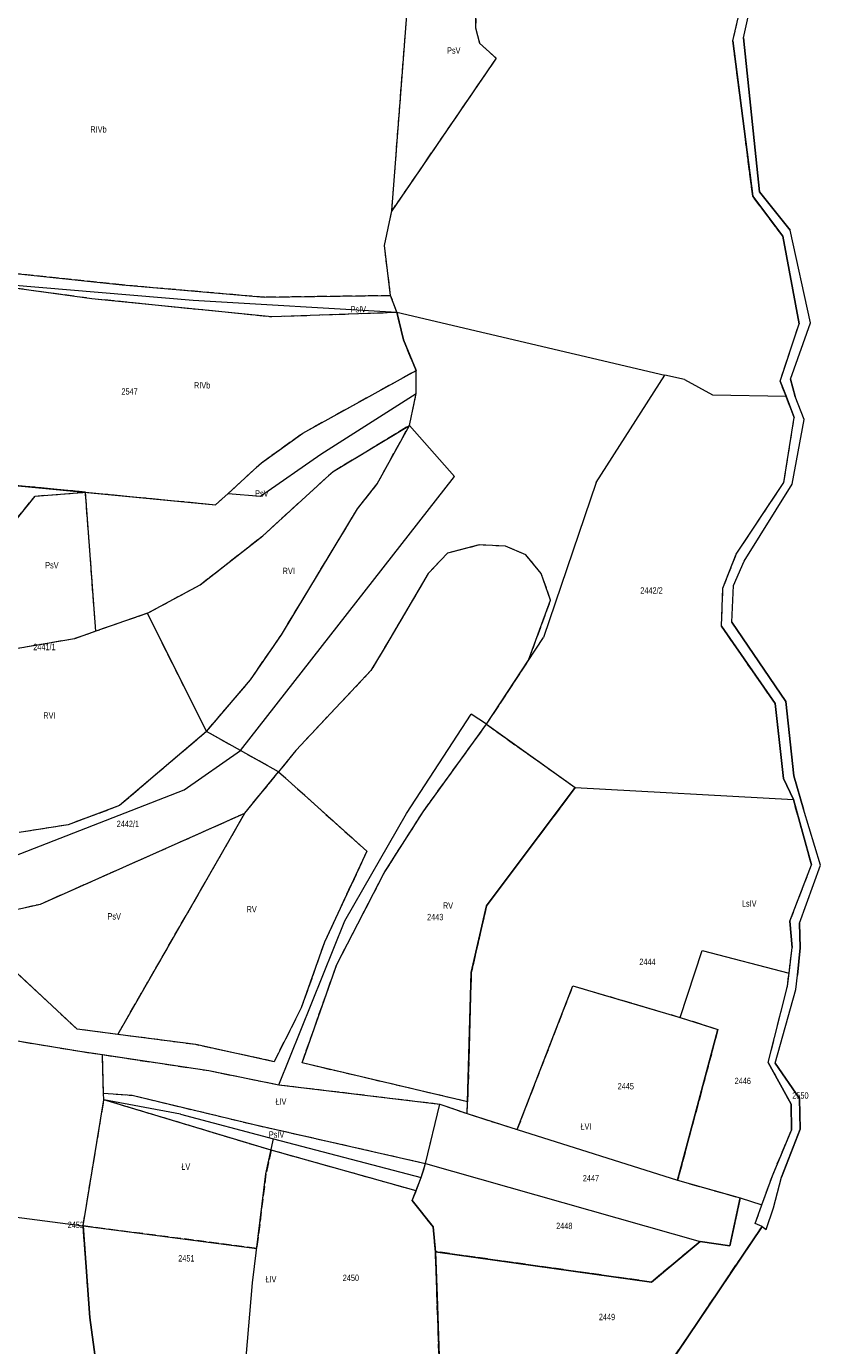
# Model space of a CAD drawing. Header units: metres. Extents: x 7496145 to 7500200, y 5498500 to 5502080.
# Tile 150 of 202: x 7499353 to 7499540, y 5498852 to 5499162. Entities that reach past the tile are written whole.
import ezdxf
from ezdxf.enums import TextEntityAlignment as Align

# ---------------------------------------------------------------- set-up
doc = ezdxf.new("R2010")
doc.units = ezdxf.units.M
doc.header["$MEASUREMENT"] = 0
for name, pattern in [('2.25_0.75', [3, 2.25, -0.75]), ('219-1000', [0]), ('egug-1000', [0])]:
    doc.linetypes.add(name, pattern=pattern)
for name, color, linetype in [('209-oznaczenie konturu klasyfikacyjnego', 7, 'CONTINUOUS'), ('211-numer działki ewidencyjnej', 7, 'CONTINUOUS'), ('217-kontur klasyfikacyjny', 7, 'CONTINUOUS'), ('218-kontur użytku gruntowego', 7, 'CONTINUOUS'), ('219-działka ewidencyjna', 7, 'CONTINUOUS')]:
    doc.layers.add(name, color=color, linetype=linetype)
doc.styles.get("Standard").update_dxf_attribs({"font": 'Working1250', "width": 0.75})

msp = doc.modelspace()

# ---------------------------------------------------------------- linework, layer by layer
at = {"layer": '217-kontur klasyfikacyjny', "color": 3, "linetype": '2.25_0.75', "lineweight": 18, "flags": 128}
for points in [[(7499519.26, 5499158.6), (7499524.74, 5499182.26)], [(7499438.99, 5499118.66), (7499443.02, 5499170.89)], [(7499458.79, 5499166.8), (7499458.72, 5499161.69)], [(7499458.72, 5499161.69), (7499459.61, 5499158.1)], [(7499459.61, 5499158.1), (7499463.55, 5499154.52)], [(7499523.93, 5499122.05), (7499519.26, 5499158.6)], [(7499463.55, 5499154.52), (7499438.99, 5499118.66)], [(7499531.04, 5499112.65), (7499523.93, 5499122.05)], [(7499437.25, 5499110.51), (7499438.99, 5499118.66)], [(7499534.87, 5499092.07), (7499531.04, 5499112.65)], [(7499438.71, 5499098.71), (7499437.25, 5499110.51)], [(7499375.52, 5499101.2), (7499340.04, 5499104.98)], [(7499338.18, 5499102.19), (7499368.43, 5499098.05)], [(7499409.04, 5499098.3), (7499375.52, 5499101.2)], [(7499438.71, 5499098.71), (7499409.04, 5499098.3)], [(7499440.21, 5499094.79), (7499438.71, 5499098.71)], [(7499368.43, 5499098.05), (7499410.77, 5499093.75)], [(7499410.77, 5499093.75), (7499440.21, 5499094.79)], [(7499441.73, 5499088.3), (7499440.21, 5499094.79)], [(7499530.36, 5499078.61), (7499534.87, 5499092.07)], [(7499444.73, 5499081.09), (7499441.73, 5499088.3)], [(7499418.05, 5499066.37), (7499444.73, 5499081.09)], [(7499444.73, 5499075.68), (7499444.73, 5499081.09)], [(7499531.76, 5499075.02), (7499530.36, 5499078.61)], [(7499443.13, 5499068.19), (7499444.73, 5499075.68)], [(7499533.7, 5499070.05), (7499531.76, 5499075.02)], [(7499425.17, 5499057.32), (7499443.13, 5499068.19)], [(7499435.53, 5499054.4), (7499443.13, 5499068.19)], [(7499531.25, 5499054.78), (7499533.7, 5499070.05)], [(7499408.33, 5499059.4), (7499418.05, 5499066.37)], [(7499400.48, 5499052.13), (7499408.33, 5499059.4)], [(7499408.62, 5499042.21), (7499425.17, 5499057.32)], [(7499366.92, 5499052.47), (7499347.03, 5499054.38)], [(7499355.07, 5499051.56), (7499366.92, 5499052.47)], [(7499366.92, 5499052.47), (7499397.55, 5499049.53)], [(7499369.35, 5499019.76), (7499366.92, 5499052.47)], [(7499397.55, 5499049.53), (7499400.48, 5499052.13)], [(7499430.95, 5499048.58), (7499435.53, 5499054.4)], [(7499520.03, 5499037.86), (7499531.25, 5499054.78)], [(7499346.73, 5499041.17), (7499355.07, 5499051.56)], [(7499413.02, 5499018.93), (7499430.95, 5499048.58)], [(7499393.9, 5499030.68), (7499408.62, 5499042.21)], [(7499459.59, 5499040.05), (7499452.08, 5499038.12)], [(7499465.73, 5499039.78), (7499459.59, 5499040.05)], [(7499470.56, 5499037.71), (7499465.73, 5499039.78)], [(7499452.08, 5499038.12), (7499447.59, 5499033.36)], [(7499474.15, 5499033.36), (7499470.56, 5499037.71)], [(7499516.89, 5499029.89), (7499520.03, 5499037.86)], [(7499447.59, 5499033.36), (7499437.2, 5499015.71)], [(7499476.37, 5499027.04), (7499474.15, 5499033.36)], [(7499381.5, 5499023.99), (7499393.9, 5499030.68)], [(7499471.19, 5499012.95), (7499476.37, 5499027.04)], [(7499516.6, 5499020.93), (7499516.89, 5499029.89)], [(7499381.5, 5499023.99), (7499369.35, 5499019.76)], [(7499395.38, 5498996.18), (7499381.5, 5499023.99)], [(7499529.21, 5499002.73), (7499516.6, 5499020.93)], [(7499364.32, 5499018), (7499344.53, 5499014.6)], [(7499369.35, 5499019.76), (7499364.32, 5499018)], [(7499405.72, 5499008.3), (7499413.02, 5499018.93)], [(7499437.2, 5499015.71), (7499434.1, 5499010.54)], [(7499461.26, 5498997.87), (7499471.19, 5499012.95)], [(7499395.38, 5498996.18), (7499405.72, 5499008.3)], [(7499434.1, 5499010.54), (7499416.4, 5498991.72)], [(7499531.19, 5498985.12), (7499529.21, 5499002.73)], [(7499395.38, 5498996.18), (7499374.96, 5498978.76)], [(7499403.43, 5498991.68), (7499395.38, 5498996.18)], [(7499446.35, 5498977.29), (7499461.26, 5498997.87)], [(7499461.26, 5498997.87), (7499482.18, 5498982.98)], [(7499412.37, 5498986.7), (7499403.43, 5498991.68)], [(7499416.4, 5498991.72), (7499412.37, 5498986.7)], [(7499404.43, 5498976.97), (7499412.37, 5498986.7)], [(7499412.37, 5498986.7), (7499433.12, 5498968.01)], [(7499533.49, 5498980.18), (7499531.19, 5498985.12)], [(7499482.18, 5498982.98), (7499461.29, 5498955.22)], [(7499374.96, 5498978.76), (7499362.88, 5498974.25)], [(7499437.24, 5498962.95), (7499446.35, 5498977.29)], [(7499537.76, 5498964.85), (7499533.49, 5498980.18)], [(7499362.88, 5498974.25), (7499351.34, 5498972.41)], [(7499356.34, 5498955.6), (7499404.43, 5498976.97)], [(7499374.53, 5498924.94), (7499404.43, 5498976.97)], [(7499433.12, 5498968.01), (7499423.15, 5498946.61)], [(7499426.04, 5498941.4), (7499437.24, 5498962.95)], [(7499532.69, 5498951.59), (7499537.76, 5498964.85)], [(7499337.78, 5498951.51), (7499356.34, 5498955.6)], [(7499461.29, 5498955.22), (7499457.71, 5498939.5)], [(7499364.94, 5498926.16), (7499337.78, 5498951.51)], [(7499533.22, 5498945.35), (7499532.69, 5498951.59)], [(7499423.15, 5498946.61), (7499417.7, 5498931.16)], [(7499532.47, 5498939.36), (7499533.22, 5498945.35)], [(7499417.88, 5498918.24), (7499426.04, 5498941.4)], [(7499457.71, 5498939.5), (7499456.82, 5498909.1)], [(7499532.08, 5498936.3), (7499532.47, 5498939.36)], [(7499468.51, 5498902.55), (7499481.63, 5498936.37)], [(7499481.63, 5498936.37), (7499506.88, 5498928.93)], [(7499527.59, 5498918.35), (7499532.08, 5498936.3)], [(7499417.7, 5498931.16), (7499411.29, 5498918.53)], [(7499316.67, 5498929.11), (7499365.62, 5498920.97)], [(7499506.88, 5498928.93), (7499515.74, 5498926.12)], [(7499374.53, 5498924.94), (7499364.94, 5498926.16)], [(7499392.87, 5498922.55), (7499374.53, 5498924.94)], [(7499515.74, 5498926.12), (7499506.25, 5498890.63)], [(7499411.29, 5498918.53), (7499392.87, 5498922.55)], [(7499365.62, 5498920.97), (7499370.92, 5498920.18)], [(7499370.92, 5498920.18), (7499395.91, 5498916.43)], [(7499371.19, 5498911.12), (7499370.92, 5498920.18)], [(7499532.98, 5498908.51), (7499527.59, 5498918.35)], [(7499395.91, 5498916.43), (7499412.41, 5498913.11)], [(7499456.82, 5498909.1), (7499417.88, 5498918.24)], [(7499412.41, 5498913.11), (7499450.31, 5498908.56)], [(7499366.35, 5498879.9), (7499371.28, 5498909.56)], [(7499371.28, 5498909.56), (7499371.19, 5498911.12)], [(7499371.19, 5498911.12), (7499377.89, 5498910.64)], [(7499410.58, 5498897.72), (7499371.28, 5498909.56)], [(7499377.89, 5498910.64), (7499406.65, 5498903.74)], [(7499456.74, 5498906.31), (7499456.82, 5498909.1)], [(7499446.94, 5498894.6), (7499450.31, 5498908.56)], [(7499450.31, 5498908.56), (7499456.74, 5498906.31)], [(7499456.74, 5498906.31), (7499468.51, 5498902.55)], [(7499533.07, 5498902.45), (7499532.98, 5498908.51)], [(7499406.65, 5498903.74), (7499446.94, 5498894.6)], [(7499528.55, 5498891.7), (7499533.07, 5498902.45)], [(7499410.58, 5498897.72), (7499409.39, 5498892.17)], [(7499444.72, 5498888.16), (7499410.58, 5498897.72)], [(7499445.93, 5498891.26), (7499446.94, 5498894.6)], [(7499409.39, 5498892.17), (7499407.22, 5498874.62)], [(7499444.72, 5498888.16), (7499445.93, 5498891.26)], [(7499506.25, 5498890.63), (7499520.96, 5498886.47)], [(7499526.06, 5498884.83), (7499528.55, 5498891.7)], [(7499443.82, 5498885.85), (7499444.72, 5498888.16)], [(7499448.75, 5498879.66), (7499443.82, 5498885.85)], [(7499520.96, 5498886.47), (7499518.51, 5498875.19)], [(7499524.53, 5498880.48), (7499526.06, 5498884.83)], [(7499367.98, 5498858.33), (7499366.35, 5498879.9)], [(7499407.22, 5498874.62), (7499366.35, 5498879.9)], [(7499449.28, 5498873.84), (7499448.75, 5498879.66)], [(7499493.58, 5498831.46), (7499526.15, 5498879.8)], [(7499526.15, 5498879.8), (7499524.53, 5498880.48)], [(7499511.52, 5498876.22), (7499500.11, 5498866.7)], [(7499518.51, 5498875.19), (7499511.52, 5498876.22)], [(7499450.19, 5498846.96), (7499449.28, 5498873.84)], [(7499500.11, 5498866.7), (7499449.28, 5498873.84)], [(7499370.36, 5498840.39), (7499367.98, 5498858.33)]]:
    msp.add_lwpolyline(points, dxfattribs=at)
at = {"layer": '218-kontur użytku gruntowego', "color": 3, "linetype": 'egug-1000', "lineweight": 18, "flags": 128}
for points in [[(7499519.26, 5499158.6), (7499524.74, 5499182.26)], [(7499521.78, 5499159.36), (7499526.75, 5499182.07)], [(7499438.99, 5499118.66), (7499443.02, 5499170.89)], [(7499458.79, 5499166.8), (7499458.72, 5499161.69)], [(7499458.72, 5499161.69), (7499459.61, 5499158.1)], [(7499459.61, 5499158.1), (7499463.55, 5499154.52)], [(7499523.93, 5499122.05), (7499519.26, 5499158.6)], [(7499525.5, 5499123.13), (7499521.78, 5499159.36)], [(7499463.55, 5499154.52), (7499438.99, 5499118.66)], [(7499532.71, 5499114.1), (7499525.5, 5499123.13)], [(7499531.04, 5499112.65), (7499523.93, 5499122.05)], [(7499437.25, 5499110.51), (7499438.99, 5499118.66)], [(7499537.53, 5499092.26), (7499532.71, 5499114.1)], [(7499534.87, 5499092.07), (7499531.04, 5499112.65)], [(7499438.71, 5499098.71), (7499437.25, 5499110.51)], [(7499340.04, 5499104.98), (7499375.52, 5499101.2)], [(7499338.18, 5499102.19), (7499368.43, 5499098.05)], [(7499375.52, 5499101.2), (7499409.04, 5499098.3)], [(7499409.04, 5499098.3), (7499438.71, 5499098.71)], [(7499440.21, 5499094.79), (7499438.71, 5499098.71)], [(7499368.43, 5499098.05), (7499410.77, 5499093.75)], [(7499410.77, 5499093.75), (7499440.21, 5499094.79)], [(7499441.73, 5499088.3), (7499440.21, 5499094.79)], [(7499530.36, 5499078.61), (7499534.87, 5499092.07)], [(7499532.81, 5499079.07), (7499537.53, 5499092.26)], [(7499444.73, 5499081.09), (7499441.73, 5499088.3)], [(7499418.05, 5499066.37), (7499444.73, 5499081.09)], [(7499444.73, 5499075.68), (7499444.73, 5499081.09)], [(7499531.76, 5499075.02), (7499530.36, 5499078.61)], [(7499533.93, 5499074.98), (7499532.81, 5499079.07)], [(7499443.13, 5499068.19), (7499444.73, 5499075.68)], [(7499533.7, 5499070.05), (7499531.76, 5499075.02)], [(7499536.02, 5499069.56), (7499533.93, 5499074.98)], [(7499425.17, 5499057.32), (7499443.13, 5499068.19)], [(7499435.53, 5499054.4), (7499443.13, 5499068.19)], [(7499531.25, 5499054.78), (7499533.7, 5499070.05)], [(7499533.2, 5499054.37), (7499536.02, 5499069.56)], [(7499408.33, 5499059.4), (7499418.05, 5499066.37)], [(7499400.48, 5499052.13), (7499408.33, 5499059.4)], [(7499408.62, 5499042.21), (7499425.17, 5499057.32)], [(7499366.92, 5499052.47), (7499347.03, 5499054.38)], [(7499355.07, 5499051.56), (7499366.92, 5499052.47)], [(7499366.92, 5499052.47), (7499397.55, 5499049.53)], [(7499369.35, 5499019.76), (7499366.92, 5499052.47)], [(7499397.55, 5499049.53), (7499400.48, 5499052.13)], [(7499430.95, 5499048.58), (7499435.53, 5499054.4)], [(7499520.03, 5499037.86), (7499531.25, 5499054.78)], [(7499521.92, 5499036.22), (7499533.2, 5499054.37)], [(7499346.73, 5499041.17), (7499355.07, 5499051.56)], [(7499413.02, 5499018.93), (7499430.95, 5499048.58)], [(7499393.9, 5499030.68), (7499408.62, 5499042.21)], [(7499459.59, 5499040.05), (7499452.08, 5499038.12)], [(7499465.73, 5499039.78), (7499459.59, 5499040.05)], [(7499470.56, 5499037.71), (7499465.73, 5499039.78)], [(7499452.08, 5499038.12), (7499447.59, 5499033.36)], [(7499474.15, 5499033.36), (7499470.56, 5499037.71)], [(7499516.89, 5499029.89), (7499520.03, 5499037.86)], [(7499519.42, 5499030.56), (7499521.92, 5499036.22)], [(7499447.59, 5499033.36), (7499437.2, 5499015.71)], [(7499476.37, 5499027.04), (7499474.15, 5499033.36)], [(7499381.5, 5499023.99), (7499393.9, 5499030.68)], [(7499518.97, 5499021.86), (7499519.42, 5499030.56)], [(7499471.19, 5499012.95), (7499476.37, 5499027.04)], [(7499516.6, 5499020.93), (7499516.89, 5499029.89)], [(7499381.5, 5499023.99), (7499369.35, 5499019.76)], [(7499395.38, 5498996.18), (7499381.5, 5499023.99)], [(7499529.21, 5499002.73), (7499516.6, 5499020.93)], [(7499531.73, 5499003.27), (7499518.97, 5499021.86)], [(7499364.32, 5499018), (7499344.53, 5499014.6)], [(7499369.35, 5499019.76), (7499364.32, 5499018)], [(7499405.72, 5499008.3), (7499413.02, 5499018.93)], [(7499437.2, 5499015.71), (7499434.1, 5499010.54)], [(7499461.26, 5498997.87), (7499471.19, 5499012.95)], [(7499395.38, 5498996.18), (7499405.72, 5499008.3)], [(7499434.1, 5499010.54), (7499416.4, 5498991.72)], [(7499531.19, 5498985.12), (7499529.21, 5499002.73)], [(7499533.62, 5498985.72), (7499531.73, 5499003.27)], [(7499395.38, 5498996.18), (7499374.96, 5498978.76)], [(7499403.43, 5498991.68), (7499395.38, 5498996.18)], [(7499446.35, 5498977.29), (7499461.26, 5498997.87)], [(7499461.26, 5498997.87), (7499482.18, 5498982.98)], [(7499412.37, 5498986.7), (7499403.43, 5498991.68)], [(7499416.4, 5498991.72), (7499412.37, 5498986.7)], [(7499404.43, 5498976.97), (7499412.37, 5498986.7)], [(7499412.37, 5498986.7), (7499433.12, 5498968.01)], [(7499533.49, 5498980.18), (7499531.19, 5498985.12)], [(7499535.86, 5498977.94), (7499533.62, 5498985.72)], [(7499482.18, 5498982.98), (7499461.29, 5498955.22)], [(7499374.96, 5498978.76), (7499362.88, 5498974.25)], [(7499437.24, 5498962.95), (7499446.35, 5498977.29)], [(7499537.76, 5498964.85), (7499533.49, 5498980.18)], [(7499539.9, 5498964.78), (7499535.86, 5498977.94)], [(7499362.88, 5498974.25), (7499351.34, 5498972.41)], [(7499356.34, 5498955.6), (7499404.43, 5498976.97)], [(7499374.53, 5498924.94), (7499404.43, 5498976.97)], [(7499433.12, 5498968.01), (7499423.15, 5498946.61)], [(7499426.04, 5498941.4), (7499437.24, 5498962.95)], [(7499532.69, 5498951.59), (7499537.76, 5498964.85)], [(7499534.91, 5498951.07), (7499539.9, 5498964.78)], [(7499337.78, 5498951.51), (7499356.34, 5498955.6)], [(7499461.29, 5498955.22), (7499457.71, 5498939.5)], [(7499364.94, 5498926.16), (7499337.78, 5498951.51)], [(7499533.22, 5498945.35), (7499532.69, 5498951.59)], [(7499535.12, 5498945.27), (7499534.91, 5498951.07)], [(7499423.15, 5498946.61), (7499417.7, 5498931.16)], [(7499532.47, 5498939.36), (7499533.22, 5498945.35)], [(7499534.42, 5498938.85), (7499535.12, 5498945.27)], [(7499417.88, 5498918.24), (7499426.04, 5498941.4)], [(7499457.71, 5498939.5), (7499456.82, 5498909.1)], [(7499532.08, 5498936.3), (7499532.47, 5498939.36)], [(7499534.08, 5498935.47), (7499534.42, 5498938.85)], [(7499468.51, 5498902.55), (7499481.63, 5498936.37)], [(7499481.63, 5498936.37), (7499506.88, 5498928.93)], [(7499527.59, 5498918.35), (7499532.08, 5498936.3)], [(7499529.18, 5498918.21), (7499534.08, 5498935.47)], [(7499417.7, 5498931.16), (7499411.29, 5498918.53)], [(7499316.67, 5498929.11), (7499365.62, 5498920.97)], [(7499506.88, 5498928.93), (7499515.74, 5498926.12)], [(7499374.53, 5498924.94), (7499364.94, 5498926.16)], [(7499392.87, 5498922.55), (7499374.53, 5498924.94)], [(7499515.74, 5498926.12), (7499506.25, 5498890.63)], [(7499411.29, 5498918.53), (7499392.87, 5498922.55)], [(7499365.62, 5498920.97), (7499370.92, 5498920.18)], [(7499370.92, 5498920.18), (7499395.91, 5498916.43)], [(7499371.19, 5498911.12), (7499370.92, 5498920.18)], [(7499532.98, 5498908.51), (7499527.59, 5498918.35)], [(7499395.91, 5498916.43), (7499412.41, 5498913.11)], [(7499456.82, 5498909.1), (7499417.88, 5498918.24)], [(7499534.96, 5498909.83), (7499529.18, 5498918.21)], [(7499412.41, 5498913.11), (7499450.31, 5498908.56)], [(7499366.35, 5498879.9), (7499371.28, 5498909.56)], [(7499371.28, 5498909.56), (7499371.19, 5498911.12)], [(7499371.19, 5498911.12), (7499377.89, 5498910.64)], [(7499410.58, 5498897.72), (7499371.28, 5498909.56)], [(7499377.89, 5498910.64), (7499406.65, 5498903.74)], [(7499456.74, 5498906.31), (7499456.82, 5498909.1)], [(7499535.11, 5498902.64), (7499534.96, 5498909.83)], [(7499446.94, 5498894.6), (7499450.31, 5498908.56)], [(7499450.31, 5498908.56), (7499456.74, 5498906.31)], [(7499456.74, 5498906.31), (7499468.51, 5498902.55)], [(7499533.07, 5498902.45), (7499532.98, 5498908.51)], [(7499406.65, 5498903.74), (7499446.94, 5498894.6)], [(7499528.55, 5498891.7), (7499533.07, 5498902.45)], [(7499530.68, 5498891.36), (7499535.11, 5498902.64)], [(7499409.39, 5498892.17), (7499410.58, 5498897.72)], [(7499444.72, 5498888.16), (7499410.58, 5498897.72)], [(7499445.93, 5498891.26), (7499446.94, 5498894.6)], [(7499407.22, 5498874.62), (7499409.39, 5498892.17)], [(7499444.72, 5498888.16), (7499445.93, 5498891.26)], [(7499506.25, 5498890.63), (7499520.96, 5498886.47)], [(7499526.06, 5498884.83), (7499528.55, 5498891.7)], [(7499528.83, 5498884.17), (7499530.68, 5498891.36)], [(7499443.82, 5498885.85), (7499444.72, 5498888.16)], [(7499448.75, 5498879.66), (7499443.82, 5498885.85)], [(7499520.96, 5498886.47), (7499518.51, 5498875.19)], [(7499524.53, 5498880.48), (7499526.06, 5498884.83)], [(7499527.05, 5498879.05), (7499528.83, 5498884.17)], [(7499367.98, 5498858.33), (7499366.35, 5498879.9)], [(7499366.35, 5498879.9), (7499407.22, 5498874.62)], [(7499449.28, 5498873.84), (7499448.75, 5498879.66)], [(7499493.58, 5498831.46), (7499526.15, 5498879.8)], [(7499526.15, 5498879.8), (7499524.53, 5498880.48)], [(7499526.15, 5498879.8), (7499527.05, 5498879.05)], [(7499511.52, 5498876.22), (7499500.11, 5498866.7)], [(7499518.51, 5498875.19), (7499511.52, 5498876.22)], [(7499450.19, 5498846.96), (7499449.28, 5498873.84)], [(7499500.11, 5498866.7), (7499449.28, 5498873.84)], [(7499370.36, 5498840.39), (7499367.98, 5498858.33)]]:
    msp.add_lwpolyline(points, dxfattribs=at)
at = {"layer": '219-działka ewidencyjna', "color": 3, "linetype": '219-1000', "lineweight": 18, "flags": 128}
for points in [[(7499519.26, 5499158.6), (7499524.74, 5499182.26)], [(7499521.78, 5499159.36), (7499526.75, 5499182.07)], [(7499519.26, 5499158.6), (7499523.93, 5499122.05)], [(7499521.78, 5499159.36), (7499525.5, 5499123.13)], [(7499525.5, 5499123.13), (7499532.71, 5499114.1)], [(7499523.93, 5499122.05), (7499531.04, 5499112.65)], [(7499537.53, 5499092.26), (7499532.71, 5499114.1)], [(7499531.04, 5499112.65), (7499534.87, 5499092.07)], [(7499313.03, 5499104.31), (7499392.23, 5499097.65)], [(7499392.23, 5499097.65), (7499440.21, 5499094.79)], [(7499440.21, 5499094.79), (7499503.25, 5499080.01)], [(7499440.21, 5499094.79), (7499441.73, 5499088.3)], [(7499530.36, 5499078.61), (7499534.87, 5499092.07)], [(7499532.81, 5499079.07), (7499537.53, 5499092.26)], [(7499441.73, 5499088.3), (7499444.73, 5499081.09)], [(7499444.73, 5499075.68), (7499444.73, 5499081.09)], [(7499487.1, 5499054.72), (7499503.25, 5499080.01)], [(7499507.87, 5499078.95), (7499503.25, 5499080.01)], [(7499507.87, 5499078.95), (7499514.48, 5499075.37)], [(7499530.36, 5499078.61), (7499531.76, 5499075.02)], [(7499532.81, 5499079.07), (7499533.93, 5499074.98)], [(7499422.33, 5499061.41), (7499444.73, 5499075.68)], [(7499443.13, 5499068.19), (7499444.73, 5499075.68)], [(7499514.48, 5499075.37), (7499531.76, 5499075.02)], [(7499531.76, 5499075.02), (7499533.7, 5499070.05)], [(7499536.02, 5499069.56), (7499533.93, 5499074.98)], [(7499443.13, 5499068.19), (7499453.79, 5499056.12)], [(7499531.25, 5499054.78), (7499533.7, 5499070.05)], [(7499533.2, 5499054.37), (7499536.02, 5499069.56)], [(7499408.12, 5499051.5), (7499422.33, 5499061.41)], [(7499403.43, 5498991.68), (7499453.79, 5499056.12)], [(7499347.03, 5499054.38), (7499397.55, 5499049.53)], [(7499397.55, 5499049.53), (7499400.48, 5499052.13)], [(7499400.48, 5499052.13), (7499408.12, 5499051.5)], [(7499487.1, 5499054.72), (7499474.71, 5499018.28)], [(7499520.03, 5499037.86), (7499531.25, 5499054.78)], [(7499521.92, 5499036.22), (7499533.2, 5499054.37)], [(7499516.89, 5499029.89), (7499520.03, 5499037.86)], [(7499519.42, 5499030.56), (7499521.92, 5499036.22)], [(7499518.97, 5499021.86), (7499519.42, 5499030.56)], [(7499516.6, 5499020.93), (7499516.89, 5499029.89)], [(7499516.6, 5499020.93), (7499529.21, 5499002.73)], [(7499518.97, 5499021.86), (7499531.73, 5499003.27)], [(7499461.26, 5498997.87), (7499474.71, 5499018.28)], [(7499529.21, 5499002.73), (7499531.19, 5498985.12)], [(7499531.73, 5499003.27), (7499533.62, 5498985.72)], [(7499442.49, 5498976.88), (7499457.68, 5499000.26)], [(7499461.26, 5498997.87), (7499457.68, 5499000.26)], [(7499461.26, 5498997.87), (7499482.18, 5498982.98)], [(7499390.11, 5498982.44), (7499403.43, 5498991.68)], [(7499531.19, 5498985.12), (7499533.49, 5498980.18)], [(7499533.62, 5498985.72), (7499535.86, 5498977.94)], [(7499327.09, 5498957.93), (7499390.11, 5498982.44)], [(7499461.29, 5498955.22), (7499482.18, 5498982.98)], [(7499482.18, 5498982.98), (7499533.49, 5498980.18)], [(7499533.49, 5498980.18), (7499537.76, 5498964.85)], [(7499539.9, 5498964.78), (7499535.86, 5498977.94)], [(7499427.95, 5498951.63), (7499442.49, 5498976.88)], [(7499532.69, 5498951.59), (7499537.76, 5498964.85)], [(7499534.91, 5498951.07), (7499539.9, 5498964.78)], [(7499457.71, 5498939.5), (7499461.29, 5498955.22)], [(7499412.41, 5498913.11), (7499427.95, 5498951.63)], [(7499532.69, 5498951.59), (7499533.22, 5498945.35)], [(7499534.91, 5498951.07), (7499535.12, 5498945.27)], [(7499506.88, 5498928.93), (7499512.03, 5498944.69)], [(7499512.03, 5498944.69), (7499532.47, 5498939.36)], [(7499532.47, 5498939.36), (7499533.22, 5498945.35)], [(7499535.12, 5498945.27), (7499534.42, 5498938.85)], [(7499456.74, 5498906.31), (7499457.71, 5498939.5)], [(7499532.08, 5498936.3), (7499532.47, 5498939.36)], [(7499534.08, 5498935.47), (7499534.42, 5498938.85)], [(7499468.51, 5498902.55), (7499481.63, 5498936.37)], [(7499481.63, 5498936.37), (7499506.88, 5498928.93)], [(7499527.59, 5498918.35), (7499532.08, 5498936.3)], [(7499529.18, 5498918.21), (7499534.08, 5498935.47)], [(7499316.67, 5498929.11), (7499365.62, 5498920.97)], [(7499506.88, 5498928.93), (7499515.74, 5498926.12)], [(7499506.25, 5498890.63), (7499515.74, 5498926.12)], [(7499365.62, 5498920.97), (7499395.91, 5498916.43)], [(7499527.59, 5498918.35), (7499532.98, 5498908.51)], [(7499395.91, 5498916.43), (7499412.41, 5498913.11)], [(7499529.18, 5498918.21), (7499534.96, 5498909.83)], [(7499412.41, 5498913.11), (7499450.31, 5498908.56)], [(7499366.35, 5498879.9), (7499371.28, 5498909.56)], [(7499389.25, 5498906.2), (7499371.28, 5498909.56)], [(7499534.96, 5498909.83), (7499535.11, 5498902.64)], [(7499389.25, 5498906.2), (7499411.15, 5498900.39)], [(7499446.94, 5498894.6), (7499450.31, 5498908.56)], [(7499450.31, 5498908.56), (7499456.74, 5498906.31)], [(7499456.74, 5498906.31), (7499468.51, 5498902.55)], [(7499532.98, 5498908.51), (7499533.07, 5498902.45)], [(7499409.39, 5498892.17), (7499411.15, 5498900.39)], [(7499411.15, 5498900.39), (7499445.93, 5498891.26)], [(7499468.51, 5498902.55), (7499506.25, 5498890.63)], [(7499528.55, 5498891.7), (7499533.07, 5498902.45)], [(7499535.11, 5498902.64), (7499530.68, 5498891.36)], [(7499445.93, 5498891.26), (7499446.94, 5498894.6)], [(7499446.94, 5498894.6), (7499511.52, 5498876.22)], [(7499406.23, 5498866.55), (7499409.39, 5498892.17)], [(7499443.82, 5498885.85), (7499445.93, 5498891.26)], [(7499506.25, 5498890.63), (7499520.96, 5498886.47)], [(7499526.06, 5498884.83), (7499528.55, 5498891.7)], [(7499528.83, 5498884.17), (7499530.68, 5498891.36)], [(7499330.22, 5498884.65), (7499366.35, 5498879.9)], [(7499443.82, 5498885.85), (7499448.75, 5498879.66)], [(7499518.51, 5498875.19), (7499520.96, 5498886.47)], [(7499520.96, 5498886.47), (7499526.06, 5498884.83)], [(7499524.53, 5498880.48), (7499526.06, 5498884.83)], [(7499527.05, 5498879.05), (7499528.83, 5498884.17)], [(7499366.35, 5498879.9), (7499367.98, 5498858.33)], [(7499448.75, 5498879.66), (7499449.28, 5498873.84)], [(7499526.15, 5498879.8), (7499493.58, 5498831.46)], [(7499526.15, 5498879.8), (7499524.53, 5498880.48)], [(7499526.15, 5498879.8), (7499527.05, 5498879.05)], [(7499500.11, 5498866.7), (7499511.52, 5498876.22)], [(7499511.52, 5498876.22), (7499518.51, 5498875.19)], [(7499449.28, 5498873.84), (7499449.67, 5498863.39)], [(7499449.28, 5498873.84), (7499500.11, 5498866.7)], [(7499404.72, 5498849.07), (7499406.23, 5498866.55)], [(7499449.67, 5498863.39), (7499450.19, 5498846.96)], [(7499367.98, 5498858.33), (7499370.36, 5498840.39)]]:
    msp.add_lwpolyline(points, dxfattribs=at)

# ---------------------------------------------------------------- texts
at = {"layer": '209-oznaczenie konturu klasyfikacyjnego', "color": 3, "linetype": 'Continuous', "lineweight": 18, "width": 0.79}
for s, p in [('PsV', (7499452, 5499155.6)), ('RIVb', (7499368.07, 5499137.05)), ('PsIV', (7499429.31, 5499094.75)), ('RIVb', (7499392.46, 5499076.86)), ('PsV', (7499406.83, 5499051.43)), ('PsV', (7499357.45, 5499034.54)), ('RVI', (7499413.32, 5499033.19)), ('RVI', (7499357, 5498999.2)), ('RV', (7499451.03, 5498954.49)), ('LsIV', (7499521.38, 5498954.98)), ('PsV', (7499372.11, 5498951.96)), ('RV', (7499404.83, 5498953.62)), ('ŁIV', (7499411.62, 5498908.39)), ('ŁVI', (7499483.39, 5498902.54)), ('PsIV', (7499410.07, 5498900.64)), ('ŁV', (7499389.47, 5498893.09)), ('ŁIV', (7499409.27, 5498866.61))]:
    msp.add_text(s, height=1.5, dxfattribs=at).set_placement(p)
at = {"layer": '211-numer działki ewidencyjnej', "color": 3, "linetype": 'Continuous', "lineweight": 18, "width": 0.79}
for s, p in [('2547', (7499375.39, 5499076.92)), ('2442/2', (7499497.48, 5499030.1)), ('2441/1', (7499354.63, 5499016.81)), ('2443', (7499447.3, 5498953.29)), ('2444', (7499497.25, 5498942.77)), ('2445', (7499492.13, 5498913.5)), ('2446', (7499519.66, 5498914.76)), ('2550', (7499533.23, 5498911.31)), ('2447', (7499483.95, 5498891.88)), ('2452', (7499362.74, 5498880.9)), ('2448', (7499477.67, 5498880.65))]:
    msp.add_text(s, height=1.5, dxfattribs=at).set_placement(p, align=Align.TOP_LEFT)
for s, p in [('2442/1', (7499374.26, 5498973.7)), ('2451', (7499388.75, 5498871.53)), ('2450', (7499427.46, 5498866.94)), ('2449', (7499487.72, 5498857.73))]:
    msp.add_text(s, height=1.5, dxfattribs=at).set_placement(p)

doc.saveas('drawing.dxf')
